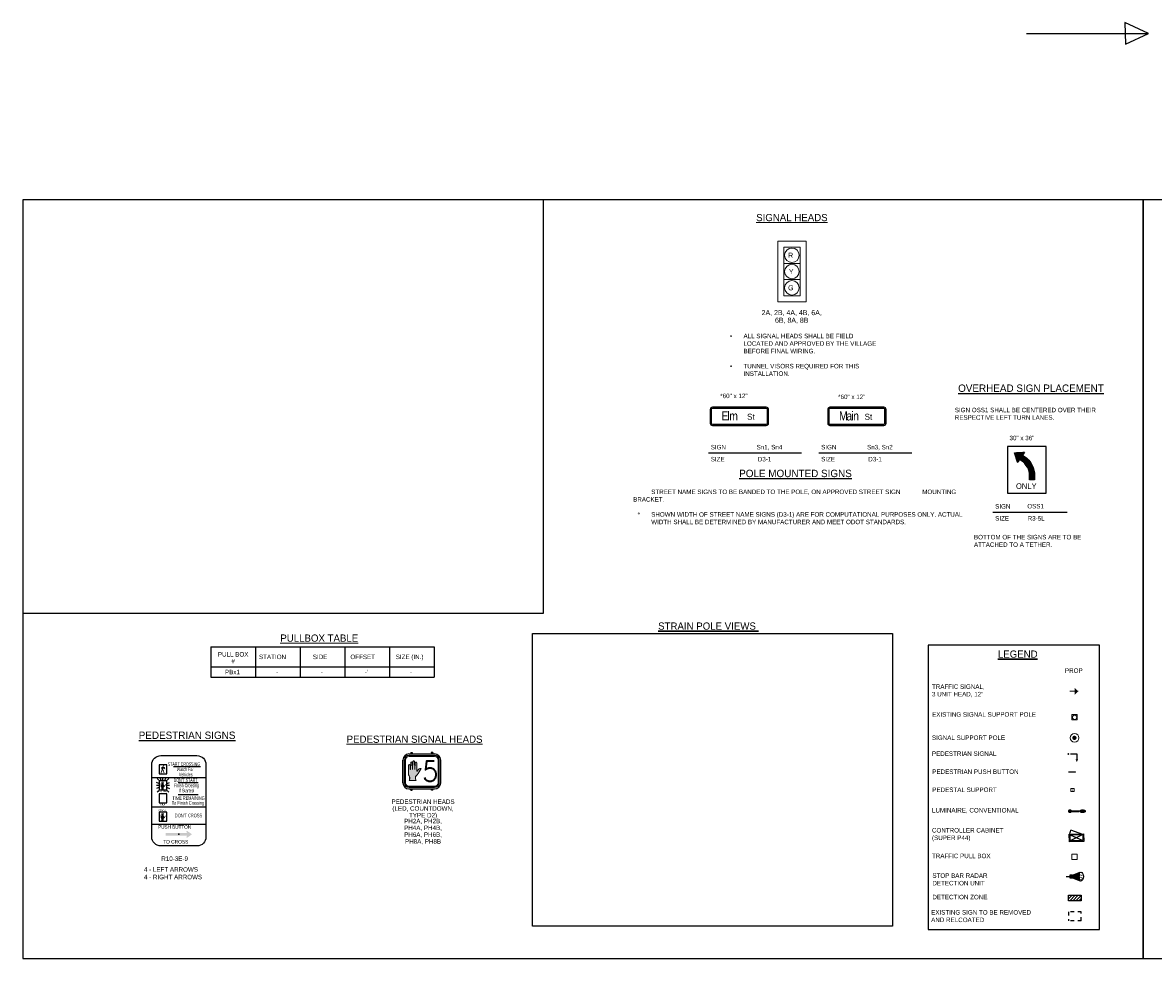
# Model space of a CAD drawing. Header units: feet. Extents: x -492 to 168779, y -198 to 321452.
# Tile 5 of 36: x 32 to 63, y -112 to -86. Entities that reach past the tile are written whole.
import ezdxf
from ezdxf.enums import TextEntityAlignment as Align

# ---------------------------------------------------------------- set-up
doc = ezdxf.new("R2010")
doc.units = ezdxf.units.FT
doc.header["$MEASUREMENT"] = 0
doc.linetypes.add('B', pattern=[0.3, 0.25, -0.05])
doc.linetypes.add('F', pattern=[0.15, 0.1, -0.05])
for name, color, linetype in [('BORDER', 7, 'Continuous'), ('E-TRAFFIC-CTRL', 230, 'B'), ('LEGEND', 9, 'Continuous'), ('LT_P_Luminaires', 2, 'Continuous'), ('SG_P_Detection', 24, 'Continuous'), ('SG_P_Heads', 2, 'Continuous'), ('SG_P_Poles', 4, 'Continuous'), ('SG_P_PullBox', 1, 'Continuous'), ('SH_Data', 7, 'Continuous'), ('SH_Text', 9, 'Continuous'), ('ST_Details', 4, 'Continuous'), ('T-SIGNAL POLE', 4, 'Continuous'), ('TEXT', 7, 'Continuous')]:
    doc.layers.add(name, color=color, linetype=linetype)
for name, color, linetype, plot in [('COLUMNS', 6, 'Continuous', False), ('SURVEY NOTES', 10, 'Continuous', False), ('VIEWPORT', 232, 'Continuous', False)]:
    doc.layers.add(name, color=color, linetype=linetype, plot=plot)
doc.layers.add('SG_P_Heads (Construction)', color=2, linetype='Continuous', lineweight=13)
doc.styles.add('Font 70-Title', font='STANDARD.shx', dxfattribs={"height": 0.2})
doc.styles.add('Slanted-Normal LS 0.50', font='ISO_FONTRIGHT.shx', dxfattribs={"height": 0.14})
doc.styles.get("Standard").update_dxf_attribs({"font": 'font31.shx'})
doc.styles.add('Style-ISO_FONTLEFT', font='ISO_FONTLEFT.shx')

# ---------------------------------------------------------------- blocks, each defined once
blk = doc.blocks.new('*U1388')
at = {"layer": 'SH_Data', "lineweight": 13, "flags": 128}
for points in [[(-0.392, -0.842), (-0.392, 0.842), (0.392, 0.842), (0.392, -0.842), (-0.392, -0.842)], [(-0.225, 0.675), (0.225, 0.675), (0.225, 0.225), (-0.225, 0.225), (-0.225, 0.675)], [(-0.225, 0.225), (0.225, 0.225), (0.225, -0.225), (-0.225, -0.225), (-0.225, 0.225)], [(-0.225, -0.225), (0.225, -0.225), (0.225, -0.675), (-0.225, -0.675), (-0.225, -0.225)]]:
    blk.add_lwpolyline(points, close=True, dxfattribs=at)
at = {"layer": 'SH_Data', "lineweight": 13}
for centre in [(0, 0.45), (0, 0), (0, -0.45)]:
    blk.add_circle(centre, 0.2, dxfattribs=at)
at = {"layer": 'SH_Data', "lineweight": 13, "style": 'Slanted-Normal LS 0.50'}
for s, p in [('R', (-0.034, 0.45)), ('Y', (-0.02, 0)), ('G', (-0.03, -0.45))]:
    blk.add_text(s, height=0.14, dxfattribs=at).set_placement(p, align=Align.MIDDLE_CENTER)
blk = doc.blocks.new('HAND')
at = {"color": 4, "linetype": 'Continuous', "lineweight": 0, "flags": 128}
blk.add_lwpolyline([(0.033, -0.001), (-0.031, -0.001), (-0.031, -0.001, 0.132671), (-0.027, 0.015), (-0.027, 0.015), (-0.027, 0.031), (-0.027, 0.031, 0.167102), (-0.032, 0.043), (-0.032, 0.043, -0.191036), (-0.039, 0.063), (-0.039, 0.063), (-0.037, 0.143), (-0.037, 0.143, -1), (-0.023, 0.143), (-0.023, 0.143), (-0.022, 0.105), (-0.022, 0.105, 1.105459), (-0.02, 0.105), (-0.02, 0.105), (-0.017, 0.166), (-0.017, 0.166, -1), (-0.002, 0.166), (-0.002, 0.166), (-0.001, 0.105), (-0.001, 0.105, 1.105459), (0, 0.105), (0, 0.105), (0.004, 0.178), (0.004, 0.178, -1), (0.019, 0.178), (0.019, 0.178), (0.02, 0.105), (0.02, 0.105, 1.105459), (0.022, 0.105), (0.022, 0.105), (0.025, 0.166), (0.025, 0.166, -1), (0.039, 0.166), (0.039, 0.166), (0.04, 0.089), (0.04, 0.089, 0.624418), (0.048, 0.089), (0.048, 0.089, -0.280315), (0.069, 0.113, -0.24028), (0.08, 0.112, -0.08382), (0.042, 0.053, 0.10317), (0.028, 0.036), (0.028, 0.036), (0.028, 0.015), (0.028, 0.015, 0.132671), (0.033, -0.001), (0.033, -0.001)], format="xyb", close=True, dxfattribs=at)
blk = doc.blocks.new('*U1391')
at = {"layer": 'SH_Data'}
blk.add_hatch(color=256, dxfattribs=at).paths.add_polyline_path([(-0.191, 0.05, -1.000003), (-0.197, 0.051), (-0.201, 0.265, 1), (-0.244, 0.265), (-0.254, 0.051), (-0.254, 0.051, -0.033175), (-0.254, 0.05), (-0.254, 0.05), (-0.254, 0.05, -0.995255), (-0.26, 0.051), (-0.262, 0.233), (-0.262, 0.233, 1), (-0.305, 0.233), (-0.314, 0.051), (-0.314, 0.051, -0.049362), (-0.314, 0.05), (-0.314, 0.05), (-0.314, 0.05, -0.997638), (-0.319, 0.051), (-0.323, 0.164), (-0.323, 0.164, 1), (-0.365, 0.164), (-0.37, -0.074, 0.191036), (-0.35, -0.131), (-0.35, -0.131, -0.167102), (-0.335, -0.167), (-0.335, -0.213, -0.132671), (-0.348, -0.26), (-0.159, -0.26, -0.132671), (-0.172, -0.213), (-0.172, -0.151, -0.10317), (-0.131, -0.103, 0.08382), (-0.021, 0.071, 0.24028), (-0.053, 0.075, 0.280315), (-0.115, 0.004), (-0.115, 0.004, -0.624418), (-0.137, 0.004), (-0.14, 0.231, 1), (-0.183, 0.231), (-0.191, 0.051), (-0.191, 0.051, -0.039935), (-0.191, 0.05), (-0.191, 0.05)])
for p, q in [((-0.355, 0.477), (-0.307, 0.477)), ((-0.352, 0.435), (0.352, 0.435)), ((-0.294, 0.49), (-0.311, 0.474)), ((-0.311, 0.474), (-0.309, 0.472)), ((-0.292, 0.488), (-0.309, 0.472)), ((-0.306, 0.515), (-0.306, 0.478)), ((-0.306, 0.515), (-0.269, 0.515)), ((-0.304, 0.477), (0.303, 0.477)), ((-0.28, 0.504), (-0.264, 0.521)), ((-0.278, 0.502), (-0.262, 0.519)), ((-0.266, 0.514), (-0.266, 0.477)), ((-0.262, 0.519), (-0.264, 0.521)), ((0.264, 0.521), (0.262, 0.519)), ((0.278, 0.502), (0.262, 0.519)), ((0.28, 0.504), (0.264, 0.521)), ((0.266, 0.514), (0.266, 0.477)), ((0.306, 0.515), (0.269, 0.515)), ((0.292, 0.488), (0.309, 0.472)), ((0.294, 0.49), (0.311, 0.474)), ((0.306, 0.515), (0.306, 0.478)), ((0.307, 0.477), (0.355, 0.477)), ((0.311, 0.474), (0.309, 0.472)), ((-0.524, -0.32), (-0.524, 0.309)), ((-0.478, -0.32), (-0.478, 0.309)), ((0.478, -0.32), (0.478, 0.309)), ((0.524, -0.32), (0.524, 0.309)), ((-0.355, -0.488), (0.355, -0.488)), ((-0.352, -0.446), (0.352, -0.446)), ((-0.306, -0.526), (-0.306, -0.488)), ((-0.306, -0.526), (-0.266, -0.526)), ((-0.266, -0.526), (-0.266, -0.488)), ((0.266, -0.526), (0.266, -0.488)), ((0.306, -0.526), (0.266, -0.526)), ((0.306, -0.526), (0.306, -0.488))]:
    blk.add_line(p, q, dxfattribs=at)
at = {"layer": 'SH_Data', "lineweight": 0}
for p, q in [((-0.352, 0.408), (0.352, 0.408)), ((-0.451, 0.012), (-0.451, 0.309)), ((-0.451, -0.32), (-0.451, 0.012)), ((0.451, 0.012), (0.451, 0.309)), ((0.451, -0.32), (0.451, 0.012)), ((-0.352, -0.419), (0.352, -0.419))]:
    blk.add_line(p, q, dxfattribs=at)
at = {"layer": 'SH_Data', "lineweight": 0, "flags": 128}
blk.add_lwpolyline([(-0.191, 0.05, -1.000003), (-0.197, 0.051), (-0.201, 0.265, 1), (-0.244, 0.265), (-0.254, 0.051), (-0.254, 0.051, -0.033175), (-0.254, 0.05), (-0.254, 0.05), (-0.254, 0.05, -0.995255), (-0.26, 0.051), (-0.262, 0.233), (-0.262, 0.233, 1), (-0.305, 0.233), (-0.314, 0.051), (-0.314, 0.051, -0.049362), (-0.314, 0.05), (-0.314, 0.05), (-0.314, 0.05, -0.997638), (-0.319, 0.051), (-0.323, 0.164), (-0.323, 0.164, 1), (-0.365, 0.164), (-0.37, -0.074, 0.191036), (-0.35, -0.131), (-0.35, -0.131, -0.167102), (-0.335, -0.167), (-0.335, -0.213, -0.132671), (-0.348, -0.26), (-0.159, -0.26, -0.132671), (-0.172, -0.213), (-0.172, -0.151, -0.10317), (-0.131, -0.103, 0.08382), (-0.021, 0.071, 0.24028), (-0.053, 0.075, 0.280315), (-0.115, 0.004), (-0.115, 0.004, -0.624418), (-0.137, 0.004), (-0.14, 0.231, 1), (-0.183, 0.231), (-0.191, 0.051), (-0.191, 0.051, -0.039935), (-0.191, 0.05), (-0.191, 0.05), (-0.191, 0.05)], format="xyb", close=True, dxfattribs=at)
at = {"layer": 'SH_Data'}
for centre in [(-0.286, 0.496), (0.286, 0.496)]:
    blk.add_circle(centre, 0.0102, dxfattribs=at)
for centre, radius, start, end in [((-0.355, 0.309), 0.168, 90, 180), ((-0.352, 0.309), 0.126, 90, 180), ((0.352, 0.309), 0.126, 360, 90), ((0.355, 0.309), 0.168, 360, 90), ((-0.355, -0.32), 0.168, 180, 270), ((-0.352, -0.32), 0.126, 180, 270), ((0.352, -0.32), 0.126, 270, 360), ((0.355, -0.32), 0.168, 270, 360)]:
    blk.add_arc(centre, radius, start, end, dxfattribs=at)
at = {"layer": 'SH_Data', "lineweight": 0}
for centre, start, end in [((-0.352, 0.309), 90, 180), ((0.352, 0.309), 360, 90), ((-0.352, -0.32), 180, 270), ((0.352, -0.32), 270, 360)]:
    blk.add_arc(centre, 0.0989, start, end, dxfattribs=at)
at = {"layer": 'SH_Data', "color": 4, "linetype": 'Continuous', "lineweight": 0, "ltscale": 0.075, "xscale": 2.947582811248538, "yscale": 2.947582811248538, "zscale": 5.895165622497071, "rotation": 359.9999999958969}
blk.add_blockref('HAND', (-0.256, -0.258), dxfattribs=at)
at = {"layer": 'SH_Data', "style": 'Font 70-Title'}
blk.add_text('5', height=0.562, dxfattribs=at).set_placement((0.017, 0.281), align=Align.TOP_LEFT)
blk = doc.blocks.new('CSMP')
at = {"layer": 'LT_P_Luminaires', "linetype": 'Continuous', "lineweight": 0}
h = blk.add_hatch(color=1, dxfattribs=at)
edge = h.paths.add_edge_path()
edge.add_arc((0, 0), 0.055, 0, 360)
at = {"layer": 'LT_P_Luminaires', "lineweight": 35}
h = blk.add_hatch(color=1, dxfattribs=at)
edge = h.paths.add_edge_path()
edge.add_ellipse((0.35, 0), major_axis=(0.1, 0), ratio=0.5, start_angle=0, end_angle=360)
at = {"layer": 'LT_P_Luminaires', "color": 1, "lineweight": 35}
blk.add_line((0, 0), (0.25, 0), dxfattribs=at)
blk = doc.blocks.new('SG_DET_SB_RADARP')
at = {"layer": 'SG_P_Detection'}
h = blk.add_hatch(color=256, dxfattribs=at)
edge = h.paths.add_edge_path()
edge.add_line((0.243, 0.12), (0.037, 0.037))
edge.add_line((0.037, 0.037), (0.037, -0.038))
edge.add_line((0.037, -0.038), (0.243, -0.12))
edge.add_ellipse((0.262, 0), major_axis=(0, -0.124), ratio=0.621318, start_angle=194.0157, end_angle=345.9652, ccw=False)
for p, q in [((-0.144, 0), (-0.038, 0)), ((0.037, 0.037), (0.243, 0.12)), ((0.037, -0.038), (0.243, -0.12))]:
    blk.add_line(p, q, dxfattribs=at)
at = {"layer": 'SG_P_Detection', "flags": 128}
blk.add_lwpolyline([(-0.038, 0.037), (-0.038, -0.038), (0.037, -0.038), (0.037, 0.037), (-0.038, 0.037)], close=True, dxfattribs=at)
at = {"layer": 'SG_P_Detection'}
blk.add_ellipse((0.262, 0), major_axis=(0, -0.124), ratio=0.621318, dxfattribs=at)
at = {"layer": 'SG_P_Detection', "extrusion": (0, 0, -1)}
blk.add_solid([(0.037, 0.037), (0.037, -0.038), (-0.038, 0.037), (-0.038, -0.038)], dxfattribs=at)
at = {"layer": 'SG_P_Detection', "insert": (0.257, -0.023), "char_height": 0.14, "attachment_point": 5, "line_spacing_factor": 0.6, "style": 'Slanted-Normal LS 0.50'}
blk.add_mtext('\\FISO_FONTLEFT;S', dxfattribs=at)
blk = doc.blocks.new('PED1P')
at = {"layer": 'SG_P_Heads (Construction)', "color": 2, "linetype": 'Continuous', "lineweight": 30}
blk.add_point((0, 0), dxfattribs=at)
at = {"layer": 'ST_Details', "color": 1, "flags": 128}
blk.add_lwpolyline([(0.06, 0), (0.235, 0), (0.235, -0.15)], dxfattribs=at)
at = {"layer": 'ST_Details', "color": 1, "extrusion": (0, 0, -1)}
blk.add_solid([(-0.27, -0.15), (-0.2, -0.15), (-0.235, -0.22)], dxfattribs=at)
blk = doc.blocks.new('PEDPBP')
at = {"layer": 'ST_Details'}
blk.add_hatch(color=1, dxfattribs=at).paths.add_polyline_path([(0.18, 0.028), (0.18, -0.028, 0.999997)])
at = {"layer": 'ST_Details', "color": 1}
blk.add_line((0, 0), (0.18, 0), dxfattribs=at)
blk = doc.blocks.new('SPEDP')
at = {"layer": 'SG_P_Poles', "linetype": 'Continuous', "lineweight": 0}
h = blk.add_hatch(color=7, dxfattribs=at)
edge = h.paths.add_edge_path()
edge.add_arc((0, 0), 0.015, 0, 360)
at = {"layer": 'SG_P_Poles', "color": 7, "linetype": 'Continuous', "lineweight": 13, "flags": 128}
blk.add_lwpolyline([(-0.045, -0.045), (0.045, -0.045), (0.045, 0.045), (-0.045, 0.045), (-0.045, -0.045)], close=True, dxfattribs=at)

msp = doc.modelspace()

# ---------------------------------------------------------------- hatches: boundary and pattern name
at = {"layer": 'SG_P_Detection'}
h = msp.add_hatch(dxfattribs=at)
h.set_pattern_fill('HATCH', color=247, style=0, pattern_type=2)
h.set_pattern_definition([(45, (61.337286, -110.574114), (-0.042426, 0.042426), [])])
h.paths.add_polyline_path([(61.071, -110.5717), (61.421, -110.5717), (61.421, -110.7217), (61.071, -110.7217)])
at = {"layer": 'SG_P_Poles', "linetype": 'Continuous', "lineweight": 0}
h = msp.add_hatch(color=4, dxfattribs=at)
edge = h.paths.add_edge_path()
edge.add_arc((61.23496, -106.21397), 0.06, 0, 360)
at = {"layer": 'TEXT'}
h = msp.add_hatch(dxfattribs=at)
h.set_pattern_fill('ANSI31', color=3, scale=0.01, style=0)
h.set_pattern_definition([(45, (55.3950253, -114.397267), (-0.00088388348, 0.00088388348), [])])
edge = h.paths.add_edge_path()
edge.add_line((59.7174, -98.50519), (59.66294, -98.58599))
edge.add_line((59.66294, -98.58599), (59.57304, -98.32347))
edge.add_line((59.57304, -98.32347), (59.85011, -98.30829))
edge.add_line((59.85011, -98.30829), (59.79565, -98.38909))
edge.add_line((59.79565, -98.38909), (59.85146, -98.42671))
edge.add_arc((59.49376, -98.95742), 0.64, 0, 56.020158, ccw=False)
edge.add_line((60.13376, -98.95742), (60.13376, -99.06954))
edge.add_line((60.13376, -99.06954), (59.99376, -99.06954))
edge.add_line((59.99376, -99.06954), (59.99376, -98.95742))
edge.add_arc((59.49376, -98.95742), 0.5, 0, 56.020158)
edge.add_line((59.77321, -98.5428), (59.7174, -98.50519))
h = msp.add_hatch(color=1, dxfattribs=at)
edge = h.paths.add_edge_path()
edge.add_spline(control_points=[(36.02637, -107.0053), (36.02587, -107.0053), (36.02237, -107.0043), (36.0177, -107.0043), (36.01487, -107.0043), (36.01137, -107.00446), (36.0032, -107.00896), (35.97753, -107.02046), (35.9612, -107.0273)], knot_values=[0, 0, 0, 0, 0.00230585, 0.16102215, 0.18158783, 0.19930193, 0.21076464, 1, 1, 1, 1], degree=3, periodic=0)
edge.add_line((35.9612, -107.0273), (35.95737, -107.08013))
edge.add_line((35.95737, -107.08013), (35.96937, -107.07913))
edge.add_line((35.96937, -107.07913), (35.97553, -107.0348))
edge.add_line((35.97553, -107.0348), (35.98887, -107.03413))
edge.add_line((35.98887, -107.03413), (35.98103, -107.0588))
edge.add_line((35.98103, -107.0588), (35.98887, -107.03413))
edge.add_spline(control_points=[(35.98887, -107.03413), (35.98587, -107.0428), (35.9832, -107.05163), (35.98003, -107.06346), (35.9782, -107.0718), (35.97703, -107.08013), (35.97937, -107.08463), (35.98103, -107.08763)], knot_values=[0, 0, 0, 0, 0.48272467, 0.51443918, 0.7448632, 0.89262009, 1, 1, 1, 1], degree=3, periodic=0)
edge.add_line((35.98103, -107.08763), (35.9827, -107.0898))
edge.add_line((35.9827, -107.0898), (35.95137, -107.18296))
edge.add_line((35.95137, -107.18296), (35.9667, -107.1948))
edge.add_line((35.9667, -107.1948), (36.00237, -107.11396))
edge.add_line((36.00237, -107.11396), (36.01587, -107.13046))
edge.add_line((36.01587, -107.13046), (36.03337, -107.1933))
edge.add_line((36.03337, -107.1933), (36.0522, -107.18413))
edge.add_line((36.0522, -107.18413), (36.03703, -107.11763))
edge.add_line((36.03703, -107.11763), (36.02637, -107.09396))
edge.add_line((36.02637, -107.09396), (36.01803, -107.07713))
edge.add_line((36.01803, -107.07713), (36.02937, -107.0533))
edge.add_line((36.02937, -107.0533), (36.03803, -107.0678))
edge.add_line((36.03803, -107.0678), (36.07287, -107.08463))
edge.add_line((36.07287, -107.08463), (36.0807, -107.07446))
edge.add_line((36.0807, -107.07446), (36.0447, -107.0468))
edge.add_spline(control_points=[(36.0447, -107.0468), (36.04337, -107.03596), (36.0387, -107.02546), (36.03453, -107.01313), (36.0282, -107.0068), (36.02637, -107.0053)], knot_values=[0, 0, 0, 0, 0.42192815, 0.80472819, 1, 1, 1, 1], degree=3, periodic=0)
h = msp.add_hatch(color=1, dxfattribs=at)
edge = h.paths.add_edge_path()
edge.add_arc((36.03371, -106.98683), 0.01552, 0, 360)
for points in [[(36.03753, -107.63988), (35.96403, -107.63988), (35.96354, -107.63957, 0.17293117), (35.96864, -107.63039), (35.9687, -107.63055), (35.96864, -107.59399, 0.18976228), (35.96027, -107.57828, -0.26555879), (35.95287, -107.56285), (35.9532, -107.56305), (35.95587, -107.45371), (35.95558, -107.45361, -0.73643285), (35.96963, -107.45361), (35.9697, -107.45371), (35.9727, -107.51105), (35.97753, -107.51105), (35.97987, -107.43438), (35.9795, -107.43426, -0.87352146), (35.99412, -107.43413), (35.99437, -107.43438), (35.99487, -107.51105), (35.9997, -107.51105), (36.00237, -107.42371), (36.00241, -107.42356, -0.78096096), (36.01806, -107.42335), (36.01837, -107.42321), (36.0192, -107.51105), (36.0247, -107.51105), (36.02587, -107.43455), (36.02565, -107.43451, -0.91038384), (36.04011, -107.43397), (36.04003, -107.43405), (36.04403, -107.53688), (36.04401, -107.5368, 0.64965847), (36.05275, -107.53704), (36.05303, -107.53738), (36.07087, -107.50971), (36.07047, -107.50978, -0.28150708), (36.08702, -107.5009, -0.06284304), (36.09622, -107.50192), (36.09637, -107.50221), (36.08187, -107.53155), (36.07037, -107.55205), (36.07024, -107.55207, -0.10372046), (36.05225, -107.57322, 0.20073413), (36.03238, -107.5968), (36.03253, -107.59655), (36.03253, -107.62838), (36.03238, -107.62819, 0.19502145), (36.03728, -107.63957)], [(36.03753, -108.50321), (35.96403, -108.50321), (35.96354, -108.5029, 0.17293117), (35.96864, -108.49372), (35.9687, -108.49388), (35.96864, -108.45732, 0.18976228), (35.96027, -108.44161, -0.26555879), (35.95287, -108.42618), (35.9532, -108.42638), (35.95587, -108.31705), (35.95558, -108.31695, -0.73643285), (35.96963, -108.31695), (35.9697, -108.31705), (35.9727, -108.37438), (35.97753, -108.37438), (35.97987, -108.29771), (35.9795, -108.29759, -0.87352146), (35.99412, -108.29746), (35.99437, -108.29771), (35.99487, -108.37438), (35.9997, -108.37438), (36.00237, -108.28705), (36.00241, -108.2869, -0.78096096), (36.01806, -108.28668), (36.01837, -108.28655), (36.0192, -108.37438), (36.0247, -108.37438), (36.02587, -108.29788), (36.02565, -108.29785, -0.91038384), (36.04011, -108.2973), (36.04003, -108.29738), (36.04403, -108.40021), (36.04401, -108.40013, 0.64965847), (36.05275, -108.40037), (36.05303, -108.40071), (36.07087, -108.37305), (36.07047, -108.37311, -0.28150708), (36.08702, -108.36423, -0.06284304), (36.09622, -108.36525), (36.09637, -108.36555), (36.08187, -108.39488), (36.07037, -108.41538), (36.07024, -108.41541, -0.10372046), (36.05225, -108.43655, 0.20073413), (36.03238, -108.46013), (36.03253, -108.45988), (36.03253, -108.49171), (36.03238, -108.49152, 0.19502145), (36.03728, -108.5029)]]:
    msp.add_hatch(color=1, dxfattribs=at).paths.add_polyline_path(points, is_closed=False)
msp.add_hatch(color=1, dxfattribs=at).paths.add_polyline_path([(36.67768, -108.84889), (36.09175, -108.84889), (36.09175, -108.9192), (36.67768, -108.9192), (36.67823, -108.9192), (36.66464, -108.96193, 0.71802418), (36.68555, -108.97728), (36.81831, -108.88405), (36.68555, -108.79081, 0.71802424), (36.66464, -108.80616), (36.67823, -108.84889)])

# ---------------------------------------------------------------- linework, layer by layer
at = {"layer": 'BORDER', "color": 3}
for p, q in [((37.33958, -103.69226), (43.51605, -103.69226)), ((37.33958, -103.69226), (37.33958, -104.53226)), ((38.57487, -103.69226), (38.57487, -104.53226)), ((39.81017, -103.69226), (39.81017, -104.53226)), ((41.04546, -103.69226), (41.04546, -104.53226)), ((42.28076, -103.69226), (42.28076, -104.53226)), ((43.51605, -103.69226), (43.51605, -104.53226)), ((37.33958, -104.25226), (43.51605, -104.25226)), ((37.33958, -104.53226), (43.51605, -104.53226))]:
    msp.add_line(p, q, dxfattribs=at)
at = {"layer": 'BORDER'}
msp.add_lwpolyline([(46.2405, -103.3256), (56.19759, -103.32145), (56.19759, -111.42379), (46.2405, -111.42794)], close=True, dxfattribs=at)
at = {"layer": 'COLUMNS', "flags": 128}
for points in [[(32.13569, -91.31895), (32.13569, -112.31895), (63.13569, -112.31895), (63.13569, -91.31895)], [(63.13569, -91.31895), (63.13569, -112.31895), (94.13569, -112.31895), (94.13569, -91.31895)]]:
    msp.add_lwpolyline(points, close=True, dxfattribs=at)
at = {"layer": 'E-TRAFFIC-CTRL', "linetype": 'Continuous', "lineweight": 13, "flags": 128}
msp.add_lwpolyline([(61.16288, -105.71931), (61.31288, -105.71931), (61.31288, -105.56931), (61.16288, -105.56931), (61.16288, -105.71931)], close=True, dxfattribs=at)
at = {"layer": 'E-TRAFFIC-CTRL', "linetype": 'Continuous', "lineweight": 13}
msp.add_circle((61.23846, -105.64415), 0.05988, dxfattribs=at)
at = {"layer": 'LEGEND', "linetype": 'F'}
for p, q in [((61.0715, -111.03002), (61.0715, -111.2792)), ((61.42612, -111.03002), (61.0715, -111.03002)), ((61.42612, -111.2792), (61.42612, -111.03002)), ((61.42612, -111.2792), (61.0715, -111.2792))]:
    msp.add_line(p, q, dxfattribs=at)
at = {"layer": 'SG_P_Detection', "flags": 128}
msp.add_lwpolyline([(61.071, -110.5717), (61.421, -110.5717), (61.421, -110.7217), (61.071, -110.7217), (61.071, -110.5717)], close=True, dxfattribs=at)
at = {"layer": 'SG_P_Heads', "color": 3, "linetype": 'Continuous', "lineweight": 13}
msp.add_line((61.10855, -104.92593), (61.33855, -104.92593), dxfattribs=at)
at = {"layer": 'SG_P_Heads', "color": 3, "linetype": 'Continuous', "lineweight": 0, "extrusion": (0, 0, -1)}
msp.add_solid([(-61.23855, -104.82593), (-61.33855, -104.92593), (-61.23855, -105.02593)], dxfattribs=at)
at = {"layer": 'SG_P_Poles', "color": 4, "linetype": 'Continuous', "lineweight": 0}
msp.add_circle((61.24011, -106.21272), 0.12143, dxfattribs=at)
at = {"layer": 'SG_P_PullBox', "color": 7, "linetype": 'Continuous', "lineweight": 13, "flags": 128}
msp.add_lwpolyline([(61.1602, -109.43294), (61.3102, -109.43294), (61.3102, -109.58294), (61.1602, -109.58294), (61.1602, -109.43294)], close=True, dxfattribs=at)
at = {"layer": 'SH_Data', "flags": 128}
msp.add_lwpolyline([(57.19058, -111.51835), (61.92871, -111.51835), (61.92871, -103.64391), (57.19058, -103.64391)], close=True, dxfattribs=at)
at = {"layer": 'SURVEY NOTES', "flags": 128}
msp.add_lwpolyline([(59.90581, -86.71327), (63.28076, -86.71327), (62.63038, -86.41464), (62.64796, -87.01189), (63.28076, -86.71327)], dxfattribs=at)
at = {"layer": 'T-SIGNAL POLE', "flags": 128}
for points in [[(61.49117, -109.08023), (61.09542, -109.0886), (61.09098, -108.87842), (61.48673, -108.87005)], [(61.46776, -109.0578), (61.11786, -109.06519), (61.11439, -108.90085), (61.46429, -108.89346)]]:
    msp.add_lwpolyline(points, close=True, dxfattribs=at)
msp.add_lwpolyline([(61.11439, -108.90085, -0.17609904), (61.13609, -108.77191)], format="xyb", dxfattribs=at)
for points in [[(61.46429, -108.89346), (61.13609, -108.77191)], [(61.11439, -108.90085), (61.46776, -109.0578)], [(61.46429, -108.89346), (61.11786, -109.06519)]]:
    msp.add_lwpolyline(points, dxfattribs=at)
at = {"layer": 'TEXT', "color": 3}
for p, q in [((52.70954, -97.06339), (51.21905, -97.06339)), ((52.70954, -97.09477), (51.21905, -97.09477)), ((55.96199, -97.06339), (54.47149, -97.06339)), ((55.96199, -97.09477), (54.47149, -97.09477)), ((51.21905, -97.53458), (52.70954, -97.53458)), ((51.21905, -97.56596), (52.70954, -97.56596)), ((54.47149, -97.53458), (55.96199, -97.53458)), ((54.47149, -97.56596), (55.96199, -97.56596))]:
    msp.add_line(p, q, dxfattribs=at)
at = {"layer": 'TEXT', "color": 1}
for p, q in [((35.70503, -107.31113), (37.20503, -107.31113)), ((35.98103, -107.08763), (35.9827, -107.0898)), ((36.30292, -107.0103), (37.05474, -107.0103)), ((35.8967, -107.47421), (35.8372, -107.44638)), ((35.8967, -107.52988), (35.8372, -107.52988)), ((35.8967, -107.58805), (35.8372, -107.61738)), ((35.85653, -107.33805), (35.89937, -107.38988)), ((35.9352, -107.33038), (35.95903, -107.38988)), ((36.01503, -107.38988), (36.01503, -107.33038)), ((36.06903, -107.38988), (36.09187, -107.33038)), ((36.1737, -107.33805), (36.13087, -107.38988)), ((36.13337, -107.47555), (36.19287, -107.44821)), ((36.19287, -107.52988), (36.13337, -107.52988)), ((36.13337, -107.58538), (36.19287, -107.61338)), ((36.43137, -107.4543), (36.99258, -107.4543)), ((35.8967, -107.67305), (35.85637, -107.72171)), ((36.13337, -107.67305), (36.1737, -107.72171)), ((36.43137, -107.77978), (36.99258, -107.77978)), ((35.70503, -108.12363), (37.20503, -108.12363)), ((35.70503, -108.6028), (37.20503, -108.6028))]:
    msp.add_line(p, q, dxfattribs=at)
at = {"layer": 'TEXT', "color": 3, "flags": 128}
for points in [[(51.21905, -97.06339, 0.41421356), (51.15623, -97.12621), (51.15623, -97.50314, 0.41421356), (51.21905, -97.56596)], [(51.21905, -97.09477, 0.41421356), (51.18761, -97.12621), (51.18761, -97.50314, 0.41421356), (51.21905, -97.53458)], [(52.70954, -97.56596, 0.41421356), (52.77236, -97.50314), (52.77236, -97.12621, 0.41421356), (52.70954, -97.06339)], [(52.70954, -97.53458, 0.41421356), (52.74098, -97.50314), (52.74098, -97.12621, 0.41421356), (52.70954, -97.09477)], [(54.47149, -97.06339, 0.41421356), (54.40867, -97.12621), (54.40867, -97.50314, 0.41421356), (54.47149, -97.56596)], [(54.47149, -97.09477, 0.41421356), (54.44005, -97.12621), (54.44005, -97.50314, 0.41421356), (54.47149, -97.53458)], [(55.96199, -97.56596, 0.41421356), (56.02481, -97.50314), (56.02481, -97.12621, 0.41421356), (55.96199, -97.06339)], [(55.96199, -97.53458, 0.41421356), (55.99343, -97.50314), (55.99343, -97.12621, 0.41421356), (55.96199, -97.09477)]]:
    msp.add_lwpolyline(points, format="xyb", dxfattribs=at)
at = {"layer": 'TEXT', "color": 3}
msp.add_lwpolyline([(59.37937, -98.15083), (59.37937, -99.43655), (60.4508, -99.43655), (60.4508, -98.15083), (59.37937, -98.15083)], close=True, dxfattribs=at)
at = {"layer": 'TEXT'}
for points in [[(53.68414, -98.33724), (51.10866, -98.33724)], [(56.74051, -98.33724), (54.16503, -98.33724)], [(61.03136, -99.97702), (58.98006, -99.97702)]]:
    msp.add_lwpolyline(points, dxfattribs=at)
at = {"layer": 'TEXT', "color": 3}
msp.add_lwpolyline([(59.7174, -98.50519), (59.66294, -98.58599), (59.57304, -98.32347), (59.85011, -98.30829), (59.79565, -98.38909), (59.85146, -98.42671, -0.24942143), (60.13376, -98.95742), (60.13376, -99.06954), (59.99376, -99.06954), (59.99376, -98.95742, 0.24942143), (59.77321, -98.5428)], format="xyb", close=True, dxfattribs=at)
at = {"layer": 'TEXT', "color": 1}
msp.add_lwpolyline([(35.95503, -106.70696), (36.95503, -106.70696, -0.41421356), (37.20503, -106.95696), (37.20503, -108.95696, -0.41421356), (36.95503, -109.20696), (35.95503, -109.20696, -0.41421356), (35.70503, -108.95696), (35.70503, -106.95696, -0.41421356), (35.95503, -106.70696)], format="xyb", close=True, dxfattribs=at)
for points in [[(35.9117, -107.20696), (36.11837, -107.20696), (36.11837, -106.95696), (35.9117, -106.95696), (35.9117, -107.20696)], [(35.9117, -107.65488), (36.11837, -107.65488), (36.11837, -107.40488), (35.9117, -107.40488), (35.9117, -107.65488)], [(35.9117, -108.0167), (36.11837, -108.0167), (36.11837, -107.7667), (35.9117, -107.7667), (35.9117, -108.0167)], [(35.9117, -108.51821), (36.11837, -108.51821), (36.11837, -108.26821), (35.9117, -108.26821), (35.9117, -108.51821)]]:
    msp.add_lwpolyline(points, close=True, dxfattribs=at)
for p in [(36.0447, -107.0468), (36.45503, -108.88405)]:
    msp.add_point(p, dxfattribs=at)
at = {"layer": 'VIEWPORT'}
msp.add_lwpolyline([(46.53085, -91.31895), (46.53085, -102.77388), (32.13069, -102.77388)], dxfattribs=at)

# ---------------------------------------------------------------- block references
at = {"layer": 'LT_P_Luminaires', "color": 2, "linetype": 'Continuous', "lineweight": 13}
msp.add_blockref('CSMP', (61.11023, -108.24389), dxfattribs=at)
at = {"layer": 'SG_P_Detection', "color": 2, "linetype": 'Continuous', "lineweight": 30}
msp.add_blockref('PEDPBP', (61.06708, -107.15851), dxfattribs=at)
at = {"layer": 'SG_P_Detection'}
msp.add_blockref('SG_DET_SB_RADARP', (61.14652, -110.05294), dxfattribs=at)
at = {"layer": 'SG_P_Heads', "color": 2, "linetype": 'Continuous', "lineweight": 30}
msp.add_blockref('PED1P', (61.06708, -106.65851), dxfattribs=at)
at = {"layer": 'SG_P_Poles', "color": 7, "linetype": 'Continuous', "lineweight": 13}
msp.add_blockref('SPEDP', (61.18458, -107.65851), dxfattribs=at)
at = {"layer": 'SH_Data', "lineweight": 13}
msp.add_blockref('*U1388', (53.41734, -93.30543), dxfattribs=at)
at = {"layer": 'SH_Data'}
msp.add_blockref('*U1391', (43.17622, -107.13675), dxfattribs=at)

# ---------------------------------------------------------------- texts
at = {"layer": 'LEGEND', "insert": (57.27115, -110.98154), "char_height": 0.125, "width": 2.7711859, "attachment_point": 1}
msp.add_mtext('EXISTING SIGN TO BE REMOVED AND RELCOATED', dxfattribs=at)
at = {"layer": 'SH_Text', "lineweight": 30, "style": 'Slanted-Normal LS 0.50'}
msp.add_text('%%uLEGEND%%U', height=0.2, dxfattribs=at).set_placement((59.117, -103.79566), align=Align.TOP_LEFT)
at = {"layer": 'TEXT', "linetype": 'Continuous', "lineweight": 0, "style": 'Slanted-Normal LS 0.50'}
for s, p in [('%%uSIGNAL HEADS%%U', (52.42893, -91.71134)), ('%%uPULLBOX TABLE%%U', (39.2618, -103.35281)), ('%%UPEDESTRIAN SIGNAL HEADS', (41.09622, -106.15132))]:
    msp.add_text(s, height=0.2, dxfattribs=at).set_placement(p, align=Align.TOP_LEFT)
at = {"layer": 'TEXT', "lineweight": 30, "style": 'Slanted-Normal LS 0.50'}
msp.add_text('%%USTRAIN POLE VIEWS ', height=0.2, dxfattribs=at).set_placement((49.71607, -103.01975), align=Align.TOP_LEFT)
at = {"layer": 'TEXT', "style": 'Slanted-Normal LS 0.50'}
for s, p in [('STATION', (39.04573, -103.97226)), ('SIDE', (40.36297, -103.97226)), ('OFFSET', (41.54165, -103.97226)), ('SIZE (IN.)', (42.83947, -103.97226)), ('PBx1', (37.93838, -104.39226)), ('-', (39.17368, -104.39226)), ('-', (40.40897, -104.39226)), ("-'", (41.64427, -104.39226)), ('-', (42.87956, -104.39226))]:
    msp.add_text(s, height=0.125, dxfattribs=at).set_placement(p, align=Align.MIDDLE_CENTER)
at = {"layer": 'TEXT'}
for s, p in [('PROP', (60.9734, -104.28974)), ('SIGNAL SUPPORT POLE', (57.2938, -106.14834)), ('PEDESTRIAN SIGNAL', (57.2922, -106.58851)), ('PEDESTRIAN PUSH BUTTON', (57.30246, -107.08851)), ('PEDESTAL SUPPORT', (57.30246, -107.58851)), ('LUMINAIRE, CONVENTIONAL', (57.2938, -108.15558)), ('TRAFFIC PULL BOX ', (57.2938, -109.41964))]:
    msp.add_text(s, height=0.125, dxfattribs=at).set_placement(p, align=Align.TOP_LEFT)
at = {"layer": 'TEXT', "color": 1, "style": 'Style-ISO_FONTLEFT'}
for s, height, width, p in [('START CROSSING', 0.1, 0.6, (36.59345, -106.9403)), ('Watch For', 0.1, 0.6, (36.62731, -107.08496)), ('Vehicles', 0.1, 0.6, (36.64536, -107.23063)), ('Finish Crossing', 0.1, 0.6, (36.66376, -107.53163)), ("DON'T START", 0.1, 0.6, (36.63962, -107.3843)), ('If Started', 0.1, 0.6, (36.66275, -107.67296)), ('FLASHING', 0.046667, 0.66786, (35.99009, -107.69405)), ('STEADY', 0.046667, 0.66786, (35.98707, -108.22538)), ('TIMER', 0.046667, 0.66786, (35.9975, -108.05586)), ('PUSH BUTTON', 0.1, 0.76, (36.33672, -108.67963)), ('TO CROSS', 0.1, 0.8, (36.36754, -109.0903))]:
    msp.add_text(s, height=height, dxfattribs=dict(at, width=width)).set_placement(p, align=Align.MIDDLE_CENTER)
for s, width, p in [('TIME REMAINING', 0.64, (36.27769, -107.88106)), ('To Finish Crossing', 0.64, (36.25947, -108.01439)), ("DON'T CROSS", 0.66, (36.34169, -108.36321))]:
    msp.add_text(s, height=0.1, dxfattribs=dict(at, width=width)).set_placement(p, align=Align.MIDDLE_LEFT)
at = {"layer": 'TEXT'}
msp.add_text('R10-3E-9', height=0.125, dxfattribs=at).set_placement((36.33682, -109.5586), align=Align.MIDDLE_CENTER)
for s, p in [('4 - LEFT ARROWS', (35.48724, -109.9186)), ('4 - RIGHT ARROWS', (35.48724, -110.1286))]:
    msp.add_text(s, height=0.125, dxfattribs=at).set_placement(p)
at = {"layer": 'TEXT', "lineweight": 13, "insert": (53.41267, -94.56088), "char_height": 0.14, "width": 1.7916172, "attachment_point": 5, "line_spacing_factor": 0.9, "style": 'Slanted-Normal LS 0.50'}
msp.add_mtext('2A, 2B, 4A, 4B, 6A, 6B, 8A, 8B', dxfattribs=at)
at = {"layer": 'TEXT', "char_height": 0.125, "attachment_point": 1}
for s, insert, width in [('\\pxi-3,l3,t3;{\\fSymbol|b0|i0|c2|p18;·^I}ALL SIGNAL HEADS SHALL BE FIELD LOCATED AND APPROVED BY THE VILLAGE BEFORE FINAL WIRING.\\P\\pi0,l0,tz;\\P\\pi-3,l3,t3;{\\fSymbol|b0|i0|c2|p18;·^I}TUNNEL VISORS REQUIRED FOR THIS INSTALLATION.', (51.70299, -95.02758), 4.10524), ('*60" x 12"', (51.43508, -96.68576), 1.3692564), ('\\pxqc;{\\H1.6368x;\\LOVERHEAD SIGN PLACEMENT}', (57.73434, -96.43206), 4.595022), ('*60" x 12"', (54.69605, -96.71095), 1.1982043), ('SIGN OSS1 SHALL BE CENTERED OVER THEIR RESPECTIVE LEFT TURN LANES.', (57.92581, -97.07614), 4.6287258), ('30" x 36"', (59.43906, -97.85082), 1.0291196), ('SIGN', (51.17129, -98.10378), 0.7749772), ('Sn1, Sn4', (52.44156, -98.10378), 1.8471573), ('SIGN', (54.22766, -98.10378), 0.7749772), ('Sn3, Sn2', (55.49793, -98.10378), 1.8471573), ('SIZE', (51.17129, -98.43614), 0.7749772), ('D3-1 ', (52.47521, -98.43614), 1.9407877), ('SIZE', (54.22766, -98.43614), 0.7749772), ('D3-1 ', (55.53157, -98.43614), 1.9407877), ('\\pxqc;{\\H1.6368x;\\LPOLE MOUNTED SIGNS\\l\\P\\pq*;}\\P\\pql;^ISTREET NAME SIGNS TO BE BANDED TO THE POLE, ON APPROVED STREET SIGN ^I^IMOUNTING BRACKET.\\P\\P\\pi-3,l4,t4;*^ISHOWN WIDTH OF STREET NAME SIGNS (D3-1) ARE FOR COMPUTATIONAL PURPOSES ONLY. ACTUAL WIDTH SHALL BE DETERMINED BY MANUFACTURER AND MEET ODOT STANDARDS. ', (49.02505, -98.792), 8.9835286), ('SIGN', (59.04269, -99.74356), 0.7749772), ('OSS1', (59.93062, -99.73783), 1.204405), ('SIZE', (59.04269, -100.07592), 0.7749772), ('R3-5L', (59.94147, -100.07592), 0.7749772), ('BOTTOM OF THE SIGNS ARE TO BE ATTACHED TO A TETHER.', (58.45556, -100.59446), 3.0670768), ('TRAFFIC SIGNAL,\\P3 UNIT HEAD, 12"', (57.2938, -104.73339), 3.0670768), ('EXISTING SIGNAL SUPPORT POLE', (57.29648, -105.50391), 3.0670768), ('\\pxqc;{\\H1.6368x;\\LPEDESTRIAN SIGNS}', (34.38355, -106.04012), 4.595022), ('CONTROLLER CABINET\\P(SUPER P44)', (57.2938, -108.70964), 3.0670768), ('STOP BAR RADAR\\PDETECTION UNIT', (57.3046, -109.96464), 3.0670768), ('\\pt1.26;DETECTION ZONE', (57.3046, -110.5584), 3.0670768)]:
    msp.add_mtext(s, dxfattribs=dict(at, insert=insert, width=width))
at = {"layer": 'TEXT', "color": 3, "attachment_point": 1}
for s, insert, char_height in [('{\\W0.85;\\T0.85;Elm} ', (51.47186, -97.17837), 0.25), ('St ', (52.17743, -97.24235), 0.16675), ('{\\W0.85;\\T0.85;Main} ', (54.7243, -97.17837), 0.25), ('St ', (55.42988, -97.24235), 0.16675)]:
    msp.add_mtext_dynamic_manual_height_columns(s, width=65.14981, gutter_width=5, heights=[0], dxfattribs=dict(at, insert=insert, char_height=char_height))
at = {"layer": 'TEXT', "color": 3, "insert": (59.61859, -99.16661), "char_height": 0.15625, "width": 0.5701951, "attachment_point": 1}
msp.add_mtext('ONLY', dxfattribs=at)
at = {"layer": 'TEXT', "char_height": 0.125, "width": 1.4322738, "attachment_point": 5, "line_spacing_factor": 0.9, "style": 'Slanted-Normal LS 0.50'}
for s, insert in [('\\FISO_FONTRIGHT;PULL BOX\\P#', (37.95722, -103.9956)), ('PH2A, PH2B, PH4A, PH4B,\\PPH6A, PH6B,\\PPH8A, PH8B', (43.2108, -108.81033))]:
    msp.add_mtext(s, dxfattribs=dict(at, insert=insert))
at = {"layer": 'TEXT', "insert": (43.2108, -108.18675), "char_height": 0.125, "attachment_point": 5, "line_spacing_factor": 0.9, "style": 'Slanted-Normal LS 0.50'}
msp.add_mtext('PEDESTRIAN HEADS\\P(LED, COUNTDOWN, \\PTYPE D2)', dxfattribs=at)

doc.saveas('drawing.dxf')
